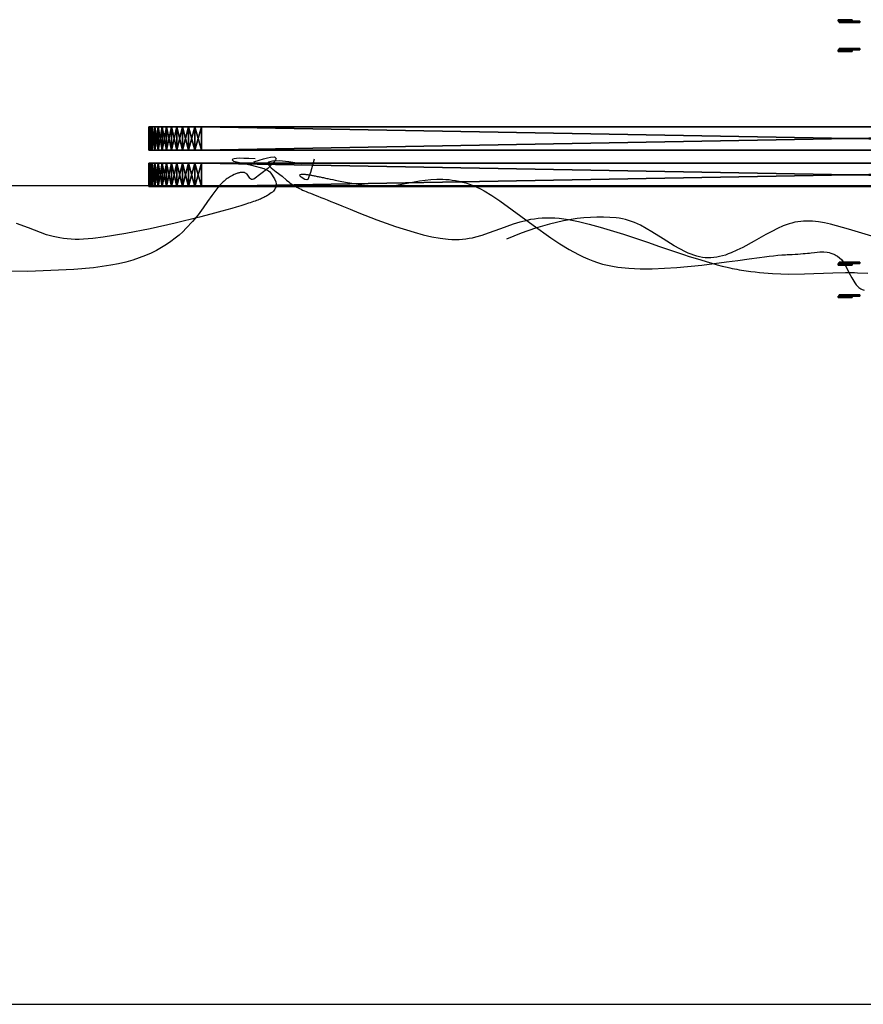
# Model space of a CAD drawing. Header units: millimetres. Extents: x 2690 to 5650, y -4136 to -2691.
# Tile 4 of 5: x 4199 to 4921, y -4136 to -3294. Entities that reach past the tile are written whole.
import ezdxf

# ---------------------------------------------------------------- set-up
doc = ezdxf.new("R2010")
doc.units = ezdxf.units.MM
doc.layers.get('0').update_dxf_attribs({"true_color": 0x718706})

# ---------------------------------------------------------------- blocks, each defined once
blk = doc.blocks.new('Rectangle1410080941')
at = {"color": 0}
mesh = blk.add_polyface(dxfattribs=at)
corners = [(0.1, 16.1), (-0.1, 16.1), (-3.4, 15.8), (-6.4, 14.7), (-9, 13), (-11.2, 10.8), (-12.9, 8.2), (-13.9, 5.2), (-14.3, 2), (-14.3, -24, 0), (14.3, -24, 0), (14.3, 2), (13.9, 5.2), (12.9, 8.2), (11.2, 10.8), (9, 13), (6.4, 14.7), (3.4, 15.8), (0.1, 16.1, 3), (-0.1, 16.1, 3), (-3.4, 15.8, 3), (-6.4, 14.7, 3), (-9, 13, 3), (-11.2, 10.8, 3), (-12.9, 8.2, 3), (-13.9, 5.2, 3), (-14.3, 2, 3), (-14.3, -24, 3), (14.3, -24, 3), (14.3, 2, 3), (13.9, 5.2, 3), (12.9, 8.2, 3), (11.2, 10.8, 3), (9, 13, 3), (6.4, 14.7, 3), (3.4, 15.8, 3)]
mesh.append_faces([[corners[k] for k in face] for face in [(0, 19, 18), (1, 20, 19), (2, 21, 20), (3, 22, 21), (4, 23, 22), (5, 24, 23), (6, 25, 24), (7, 26, 25), (8, 27, 26), (9, 28, 27), (10, 29, 28), (11, 30, 29), (12, 31, 30), (13, 32, 31), (14, 33, 32), (15, 34, 33), (16, 35, 34), (17, 18, 35), (9, 11, 10), (19, 35, 18)]], dxfattribs={"vtx0": -1, "color": 0})
mesh.append_faces([[corners[k] for k in face] for face in [(8, 11, 9), (7, 11, 8), (6, 12, 7), (5, 12, 6), (4, 12, 5), (3, 12, 4), (2, 12, 3), (1, 12, 2)]], dxfattribs={"vtx0": -1, "vtx1": -1, "color": 0})
mesh.append_faces([[corners[k] for k in face] for face in [(7, 12, 11), (1, 13, 12), (1, 14, 13), (1, 15, 14), (1, 16, 15), (1, 17, 16), (25, 29, 30), (19, 30, 31), (19, 31, 32), (19, 32, 33), (19, 33, 34), (19, 34, 35)]], dxfattribs={"vtx0": -1, "vtx2": -1, "color": 0})
mesh.append_faces([[corners[k] for k in face] for face in [(26, 27, 29), (25, 26, 29), (24, 25, 30), (23, 24, 30), (22, 23, 30), (21, 22, 30), (20, 21, 30), (19, 20, 30)]], dxfattribs={"vtx1": -1, "vtx2": -1, "color": 0})
mesh.append_faces([[corners[k] for k in face] for face in [(0, 1, 19), (1, 2, 20), (2, 3, 21), (3, 4, 22), (4, 5, 23), (5, 6, 24), (6, 7, 25), (7, 8, 26), (8, 9, 27), (9, 10, 28), (10, 11, 29), (11, 12, 30), (12, 13, 31), (13, 14, 32), (14, 15, 33), (15, 16, 34), (16, 17, 35), (17, 0, 18), (1, 0, 17), (27, 28, 29)]], dxfattribs={"vtx2": -1, "color": 0})
blk = doc.blocks.new('Rectangle1410081103')
at = {"color": 0}
mesh = blk.add_polyface(dxfattribs=at)
corners = [(854.85, 196), (-254.85, 196), (-260.51, 195.65, 0), (-265.96, 194.62, 0), (-271.16, 192.96, 0), (-276.06, 190.71, 0), (-280.63, 187.9, 0), (-284.83, 184.6, 0), (-288.6, 180.83, 0), (-291.9, 176.63, 0), (-294.71, 172.06, 0), (-296.96, 167.16, 0), (-298.62, 161.96, 0), (-299.65, 156.51, 0), (-300, 150.85, 0), (-300, -542.85, 0), (-299.65, -548.51, 0), (-298.62, -553.96, 0), (-296.96, -559.16, 0), (-294.71, -564.06, 0), (-291.9, -568.63, 0), (-288.6, -572.83, 0), (-284.83, -576.6, 0), (-280.63, -579.9, 0), (-276.06, -582.71, 0), (-271.16, -584.96, 0), (-265.96, -586.62, 0), (-260.51, -587.65, 0), (-254.85, -588, 0), (854.85, -588, 0), (860.51, -587.65, 0), (865.96, -586.62, 0), (871.16, -584.96, 0), (876.06, -582.71, 0), (880.63, -579.9, 0), (884.83, -576.6, 0), (888.6, -572.83, 0), (891.9, -568.63, 0), (894.71, -564.06, 0), (896.96, -559.16, 0), (898.62, -553.96, 0), (899.65, -548.51, 0), (900, -542.85, 0), (900, 150.85, 0), (899.65, 156.51, 0), (898.62, 161.96, 0), (896.96, 167.16, 0), (894.71, 172.06, 0), (891.9, 176.63, 0), (888.6, 180.83, 0), (884.83, 184.6, 0), (880.63, 187.9, 0), (876.06, 190.71, 0), (871.16, 192.96, 0), (865.96, 194.62, 0), (860.51, 195.65, 0), (854.85, 196, 20), (-254.85, 196, 20), (-260.51, 195.65, 20), (-265.96, 194.62, 20), (-271.16, 192.96, 20), (-276.06, 190.71, 20), (-280.63, 187.9, 20), (-284.83, 184.6, 20), (-288.6, 180.83, 20), (-291.9, 176.63, 20), (-294.71, 172.06, 20), (-296.96, 167.16, 20), (-298.62, 161.96, 20), (-299.65, 156.51, 20), (-300, 150.85, 20), (-300, -542.85, 20), (-299.65, -548.51, 20), (-298.62, -553.96, 20), (-296.96, -559.16, 20), (-294.71, -564.06, 20), (-291.9, -568.63, 20), (-288.6, -572.83, 20), (-284.83, -576.6, 20), (-280.63, -579.9, 20), (-276.06, -582.71, 20), (-271.16, -584.96, 20), (-265.96, -586.62, 20), (-260.51, -587.65, 20), (-254.85, -588, 20), (854.85, -588, 20), (860.51, -587.65, 20), (865.96, -586.62, 20), (871.16, -584.96, 20), (876.06, -582.71, 20), (880.63, -579.9, 20), (884.83, -576.6, 20), (888.6, -572.83, 20), (891.9, -568.63, 20), (894.71, -564.06, 20), (896.96, -559.16, 20), (898.62, -553.96, 20), (899.65, -548.51, 20), (900, -542.85, 20), (900, 150.85, 20), (899.65, 156.51, 20), (898.62, 161.96, 20), (896.96, 167.16, 20), (894.71, 172.06, 20), (891.9, 176.63, 20), (888.6, 180.83, 20), (884.83, 184.6, 20), (880.63, 187.9, 20), (876.06, 190.71, 20), (871.16, 192.96, 20), (865.96, 194.62, 20), (860.51, 195.65, 20)]
mesh.append_faces([[corners[k] for k in face] for face in [(0, 57, 56), (1, 58, 57), (2, 59, 58), (3, 60, 59), (4, 61, 60), (5, 62, 61), (6, 63, 62), (7, 64, 63), (8, 65, 64), (9, 66, 65), (10, 67, 66), (11, 68, 67), (12, 69, 68), (13, 70, 69), (14, 71, 70), (15, 72, 71), (16, 73, 72), (17, 74, 73), (18, 75, 74), (19, 76, 75), (20, 77, 76), (21, 78, 77), (22, 79, 78), (23, 80, 79), (24, 81, 80), (25, 82, 81), (26, 83, 82), (27, 84, 83), (28, 85, 84), (29, 86, 85), (30, 87, 86), (31, 88, 87), (32, 89, 88), (33, 90, 89), (34, 91, 90), (35, 92, 91), (36, 93, 92), (37, 94, 93), (38, 95, 94), (39, 96, 95), (40, 97, 96), (41, 98, 97), (42, 99, 98), (43, 100, 99), (44, 101, 100), (45, 102, 101), (46, 103, 102), (47, 104, 103), (48, 105, 104), (49, 106, 105), (50, 107, 106), (51, 108, 107), (52, 109, 108), (53, 110, 109), (54, 111, 110), (55, 56, 111), (40, 42, 41)]], dxfattribs={"vtx0": -1, "color": 0})
mesh.append_faces([[corners[k] for k in face] for face in [(39, 42, 40), (38, 42, 39), (37, 42, 38), (36, 42, 37), (35, 42, 36), (34, 42, 35), (33, 42, 34), (32, 42, 33), (31, 42, 32), (30, 42, 31), (29, 42, 30), (28, 42, 29), (27, 1, 28), (26, 1, 27), (25, 1, 26), (24, 1, 25), (23, 1, 24), (22, 1, 23), (21, 1, 22), (20, 1, 21), (19, 1, 20), (18, 1, 19), (17, 1, 18), (16, 1, 17), (15, 1, 16), (14, 1, 15), (13, 1, 14), (12, 3, 13), (11, 7, 12), (10, 7, 11), (9, 7, 10)]], dxfattribs={"vtx0": -1, "vtx1": -1, "color": 0})
mesh.append_faces([[corners[k] for k in face] for face in [(28, 43, 42), (28, 44, 43), (28, 45, 44), (28, 46, 45), (28, 47, 46), (28, 48, 47), (28, 49, 48), (28, 50, 49), (28, 51, 50), (28, 52, 51), (28, 53, 52), (28, 54, 53), (28, 55, 54), (28, 0, 55), (28, 1, 0), (13, 2, 1), (13, 3, 2), (12, 4, 3), (12, 5, 4), (12, 6, 5), (12, 7, 6), (84, 98, 99), (84, 99, 100), (84, 100, 101), (84, 101, 102), (84, 102, 103), (84, 103, 104), (84, 104, 105), (84, 105, 106), (84, 106, 107), (84, 107, 108), (84, 108, 109), (84, 109, 110), (84, 110, 111), (84, 111, 56), (84, 56, 57), (69, 57, 58), (69, 58, 59), (68, 59, 60), (68, 60, 61), (68, 61, 62), (68, 62, 63)]], dxfattribs={"vtx0": -1, "vtx2": -1, "color": 0})
mesh.append_faces([[corners[k] for k in face] for face in [(8, 7, 9), (64, 65, 63)]], dxfattribs={"vtx1": -1, "color": 0})
mesh.append_faces([[corners[k] for k in face] for face in [(95, 96, 98), (94, 95, 98), (93, 94, 98), (92, 93, 98), (91, 92, 98), (90, 91, 98), (89, 90, 98), (88, 89, 98), (87, 88, 98), (86, 87, 98), (85, 86, 98), (84, 85, 98), (83, 84, 57), (82, 83, 57), (81, 82, 57), (80, 81, 57), (79, 80, 57), (78, 79, 57), (77, 78, 57), (76, 77, 57), (75, 76, 57), (74, 75, 57), (73, 74, 57), (72, 73, 57), (71, 72, 57), (70, 71, 57), (69, 70, 57), (68, 69, 59), (67, 68, 63), (66, 67, 63), (65, 66, 63)]], dxfattribs={"vtx1": -1, "vtx2": -1, "color": 0})
mesh.append_faces([[corners[k] for k in face] for face in [(0, 1, 57), (1, 2, 58), (2, 3, 59), (3, 4, 60), (4, 5, 61), (5, 6, 62), (6, 7, 63), (7, 8, 64), (8, 9, 65), (9, 10, 66), (10, 11, 67), (11, 12, 68), (12, 13, 69), (13, 14, 70), (14, 15, 71), (15, 16, 72), (16, 17, 73), (17, 18, 74), (18, 19, 75), (19, 20, 76), (20, 21, 77), (21, 22, 78), (22, 23, 79), (23, 24, 80), (24, 25, 81), (25, 26, 82), (26, 27, 83), (27, 28, 84), (28, 29, 85), (29, 30, 86), (30, 31, 87), (31, 32, 88), (32, 33, 89), (33, 34, 90), (34, 35, 91), (35, 36, 92), (36, 37, 93), (37, 38, 94), (38, 39, 95), (39, 40, 96), (40, 41, 97), (41, 42, 98), (42, 43, 99), (43, 44, 100), (44, 45, 101), (45, 46, 102), (46, 47, 103), (47, 48, 104), (48, 49, 105), (49, 50, 106), (50, 51, 107), (51, 52, 108), (52, 53, 109), (53, 54, 110), (54, 55, 111), (55, 0, 56), (96, 97, 98)]], dxfattribs={"vtx2": -1, "color": 0})

msp = doc.modelspace()

# ---------------------------------------------------------------- linework, layer by layer
at = {"color": 18, "true_color": 0x000000}
for points in [[(4399.5, -3415.44, -0.18), (4403.96, -3413.92, 18.37), (4407.82, -3412.73, 37.34), (4411.09, -3411.86, 56.74), (4413.76, -3411.31, 76.56), (4417.33, -3411.19, 117.48), (4418.52, -3412.38, 160.09), (4417.98, -3413.72, 183.08), (4416.5, -3415.78, 207.97), (4411.56, -3421.1, 259.93), (4399.5, -3430.08, 347.54), (4398.36, -3430.39, 355), (4397.45, -3430.33, 361.81), (4396.72, -3429.97, 367.99), (4396.11, -3429.37, 373.6), (4395.55, -3428.6, 378.66), (4395.01, -3427.74, 383.22), (4394.42, -3426.85, 387.32), (4393.73, -3426, 391), (4393.33, -3425.62, 392.69), (4392.88, -3425.27, 394.3), (4392.37, -3424.96, 395.81), (4391.81, -3424.71, 397.25), (4391.5, -3424.61, 397.94), (4391.18, -3424.52, 398.61), (4390.83, -3424.46, 399.27), (4390.47, -3424.41, 399.9), (4390.09, -3424.38, 400.52), (4389.68, -3424.37, 401.13), (4389.25, -3424.38, 401.72), (4388.8, -3424.42, 402.29), (4388.33, -3424.48, 402.85), (4387.83, -3424.57, 403.4), (4387.31, -3424.68, 403.93), (4386.76, -3424.82, 404.46), (4386.18, -3424.99, 404.97), (4385.57, -3425.19, 405.47), (4384.94, -3425.42, 405.96), (4384.27, -3425.69, 406.44), (4383.58, -3425.98, 406.91), (4382.85, -3426.31, 407.38), (4381.3, -3427.07, 408.28), (4379.6, -3427.99, 409.16), (4377.77, -3429.06, 410.02), (4376.82, -3429.66, 410.42), (4375.89, -3430.32, 410.8), (4374.98, -3431.03, 411.15), (4374.08, -3431.79, 411.46), (4373.19, -3432.59, 411.75), (4372.31, -3433.45, 412), (4371.44, -3434.35, 412.23), (4370.57, -3435.29, 412.43), (4368.85, -3437.3, 412.75), (4367.13, -3439.45, 412.98), (4365.41, -3441.75, 413.1), (4363.66, -3444.17, 413.14), (4360.02, -3449.34, 412.96), (4356.11, -3454.83, 412.49), (4351.82, -3460.55, 411.78), (4347.04, -3466.38, 410.86), (4341.64, -3472.22, 409.8), (4338.68, -3475.1, 409.22), (4335.52, -3477.94, 408.62), (4332.15, -3480.73, 408.01), (4328.56, -3483.45, 407.39), (4324.74, -3486.09, 406.76), (4320.66, -3488.63, 406.13), (4316.31, -3491.06, 405.51), (4311.69, -3493.36, 404.91), (4306.77, -3495.53, 404.32), (4301.54, -3497.55, 403.76), (4295.99, -3499.41, 403.23), (4290.1, -3501.08, 402.73), (4283.86, -3502.56, 402.27), (4277.26, -3503.84, 401.87), (4262.48, -3505.9, 400.96), (4245.5, -3507.42, 399.81), (4206.14, -3509.1, 396.96), (4114.11, -3508.52, 390.49)], [(4400.59, -3412.91, -5.69), (4395.39, -3412.58, 13.66), (4391, -3412.4, 33.02), (4387.41, -3412.36, 52.37), (4384.63, -3412.47, 71.73), (4382.66, -3412.72, 91.08), (4381.49, -3413.11, 110.44), (4381.13, -3413.65, 129.79), (4381.57, -3414.33, 149.15), (4382.28, -3414.72, 158.93), (4383.5, -3415.13, 168.89), (4387.18, -3416.04, 189.2), (4397.53, -3418.25, 230.14), (4408.06, -3421.17, 269.29), (4411.96, -3422.95, 287.37), (4413.31, -3423.93, 295.88), (4414.17, -3424.98, 303.99), (4417.14, -3429.82, 334.62), (4418.31, -3432.6, 348.9), (4418.59, -3434.06, 355.7), (4418.59, -3435.57, 362.23), (4418.23, -3437.12, 368.47), (4417.9, -3437.91, 371.47), (4417.46, -3438.71, 374.39), (4416.9, -3439.52, 377.22), (4416.22, -3440.34, 379.96), (4415.39, -3441.17, 382.61), (4414.43, -3442, 385.17), (4413.31, -3442.84, 387.63), (4412.03, -3443.69, 389.98), (4411.33, -3444.12, 391.12), (4410.59, -3444.55, 392.23), (4409.8, -3444.98, 393.32), (4408.97, -3445.41, 394.37), (4408.1, -3445.84, 395.4), (4407.17, -3446.28, 396.4), (4406.2, -3446.71, 397.37), (4405.18, -3447.15, 398.32), (4404.11, -3447.59, 399.23), (4402.99, -3448.03, 400.11), (4401.82, -3448.47, 400.97), (4400.59, -3448.91, 401.79), (4399.3, -3449.36, 402.58), (4397.93, -3449.82, 403.33), (4396.49, -3450.31, 404.04), (4394.98, -3450.8, 404.72), (4391.76, -3451.84, 405.98), (4388.27, -3452.92, 407.11), (4384.54, -3454.05, 408.11), (4380.59, -3455.22, 408.99), (4372.07, -3457.65, 410.4), (4362.85, -3460.17, 411.4), (4353.06, -3462.74, 412.02), (4332.34, -3467.86, 412.31), (4310.98, -3472.65, 411.63), (4290.06, -3476.76, 410.32), (4270.67, -3479.85, 408.73), (4261.89, -3480.91, 407.95), (4253.9, -3481.58, 407.22), (4250.2, -3481.73, 406.83), (4246.64, -3481.73, 406.34), (4243.22, -3481.6, 405.76), (4239.93, -3481.34, 405.09), (4236.76, -3480.96, 404.34), (4233.69, -3480.47, 403.52), (4230.72, -3479.88, 402.64), (4227.83, -3479.21, 401.7), (4222.29, -3477.65, 399.68), (4216.97, -3475.86, 397.51), (4206.7, -3471.93, 392.96), (4196.38, -3468.09, 388.49)], [(4440.02, -3416.95, -5.69), (4429.34, -3415.36, 33.02), (4421.12, -3414.61, 71.73), (4415.37, -3414.7, 110.44), (4412.09, -3415.62, 149.15), (4411.53, -3416.46, 169.04), (4411.81, -3417.6, 189.7), (4414.35, -3420.55, 231.48), (4418.65, -3424.05, 270.81), (4423.66, -3427.67, 303.99), (4427.59, -3430.93, 330.09), (4429.35, -3432.51, 341.16), (4430.36, -3433.33, 346.25), (4431.51, -3434.18, 351.04), (4432.86, -3435.09, 355.56), (4433.63, -3435.57, 357.72), (4434.47, -3436.06, 359.81), (4435.38, -3436.57, 361.83), (4436.37, -3437.1, 363.8), (4437.45, -3437.66, 365.7), (4438.62, -3438.24, 367.54), (4439.89, -3438.84, 369.32), (4441.27, -3439.47, 371.05), (4442.76, -3440.13, 372.72), (4444.37, -3440.82, 374.33), (4446.1, -3441.54, 375.89), (4447.96, -3442.29, 377.4), (4449.97, -3443.08, 378.86), (4452.11, -3443.9, 380.26), (4454.42, -3444.79, 381.6), (4456.9, -3445.77, 382.83), (4459.55, -3446.83, 383.97), (4462.36, -3447.96, 385.02), (4465.31, -3449.17, 385.99), (4468.4, -3450.43, 386.87), (4474.95, -3453.12, 388.39), (4481.93, -3455.96, 389.63), (4489.27, -3458.9, 390.61), (4504.72, -3464.87, 391.9), (4520.69, -3470.58, 392.5), (4536.57, -3475.57, 392.64), (4544.29, -3477.65, 392.61), (4551.76, -3479.38, 392.55), (4558.91, -3480.71, 392.49), (4565.65, -3481.58, 392.46), (4568.87, -3481.8, 392.42), (4572, -3481.87, 392.33), (4575.05, -3481.79, 392.19), (4578.03, -3481.58, 392), (4580.95, -3481.23, 391.76), (4583.81, -3480.78, 391.47), (4586.62, -3480.22, 391.15), (4589.38, -3479.56, 390.79), (4594.81, -3478.01, 389.97), (4600.15, -3476.22, 389.05), (4610.78, -3472.24, 387), (4621.71, -3468.31, 384.86), (4627.42, -3466.57, 383.82), (4633.38, -3465.11, 382.84), (4636.47, -3464.5, 382.38), (4639.64, -3463.99, 381.95), (4642.89, -3463.6, 381.54), (4646.24, -3463.32, 381.17), (4649.69, -3463.18, 380.83), (4653.25, -3463.18, 380.53), (4656.93, -3463.33, 380.27), (4660.73, -3463.65, 380.06), (4664.67, -3464.13, 379.8), (4668.76, -3464.76, 379.41), (4677.35, -3466.43, 378.31), (4686.42, -3468.59, 376.87), (4695.9, -3471.17, 375.21), (4715.76, -3477.27, 371.7), (4736.3, -3484.14, 368.69), (4746.63, -3487.67, 367.66), (4756.9, -3491.17, 367.11), (4767.03, -3494.56, 367.15), (4772.02, -3496.19, 367.43), (4776.94, -3497.76, 367.9), (4781.79, -3499.27, 368.58), (4786.56, -3500.71, 369.47), (4791.23, -3502.06, 370.6), (4795.8, -3503.32, 371.98), (4800.26, -3504.48, 373.63), (4804.59, -3505.52, 375.55), (4806.71, -3506, 376.62), (4808.8, -3506.45, 377.77), (4810.84, -3506.86, 378.99), (4812.86, -3507.24, 380.29), (4814.84, -3507.6, 381.69), (4816.82, -3507.93, 383.2), (4818.78, -3508.25, 384.82), (4820.74, -3508.54, 386.55), (4824.61, -3509.08, 390.31), (4828.43, -3509.56, 394.45), (4832.21, -3509.96, 398.95), (4835.95, -3510.31, 403.78), (4843.27, -3510.83, 414.3), (4850.4, -3511.16, 425.79), (4857.34, -3511.32, 438.02), (4870.65, -3511.25, 463.82), (4894.88, -3510.4, 514.41), (4905.79, -3510.09, 535.6), (4910.93, -3510.07, 544.38), (4913.42, -3510.11, 548.22), (4915.86, -3510.18, 551.65), (4924.71, -3510.65, 562.93)], [(4451.12, -3413.07, -0.18), (4448.06, -3424.45, 99.31), (4445.68, -3430.4, 195.41), (4444.77, -3430.78, 220.04), (4443.29, -3430.47, 246.07), (4440.08, -3428.6, 298.47), (4439.09, -3427.48, 322.89), (4439, -3426.52, 344.84), (4439.4, -3426.17, 354.58), (4440.17, -3425.94, 363.34), (4440.7, -3425.88, 367.31), (4441.34, -3425.85, 370.99), (4442.09, -3425.88, 374.37), (4442.97, -3425.95, 377.42), (4443.45, -3426, 378.82), (4443.96, -3426.06, 380.14), (4444.49, -3426.13, 381.38), (4445.05, -3426.21, 382.54), (4445.64, -3426.3, 383.62), (4446.25, -3426.4, 384.63), (4446.89, -3426.51, 385.57), (4447.55, -3426.62, 386.44), (4448.23, -3426.74, 387.23), (4448.94, -3426.87, 387.97), (4449.67, -3427.01, 388.63), (4450.42, -3427.16, 389.23), (4451.19, -3427.31, 389.77), (4451.98, -3427.46, 390.26), (4452.8, -3427.63, 390.68), (4453.63, -3427.79, 391.05), (4454.48, -3427.97, 391.36), (4455.35, -3428.15, 391.62), (4456.24, -3428.33, 391.84), (4457.14, -3428.52, 392), (4458.06, -3428.71, 392.12), (4459, -3428.9, 392.19), (4459.95, -3429.1, 392.22), (4460.92, -3429.31, 392.21), (4461.9, -3429.51, 392.16), (4462.9, -3429.72, 392.08), (4464.93, -3430.14, 391.81), (4467.01, -3430.57, 391.41), (4469.13, -3431, 390.9), (4473.49, -3431.86, 389.61), (4477.98, -3432.71, 388.07), (4487.17, -3434.28, 384.69), (4491.81, -3434.96, 383.09), (4496.43, -3435.55, 381.72), (4498.71, -3435.8, 381.16), (4500.98, -3436.02, 380.7), (4503.23, -3436.21, 380.35), (4505.45, -3436.36, 380.13), (4507.65, -3436.45, 379.97), (4509.84, -3436.45, 379.77), (4512.03, -3436.37, 379.53), (4514.22, -3436.23, 379.26), (4518.61, -3435.75, 378.64), (4523.02, -3435.08, 377.91), (4541.22, -3431.71, 374.37), (4546, -3431.01, 373.42), (4550.9, -3430.48, 372.49), (4555.95, -3430.18, 371.58), (4561.16, -3430.19, 370.72), (4563.83, -3430.33, 370.32), (4566.54, -3430.56, 369.93), (4569.31, -3430.9, 369.57), (4572.12, -3431.35, 369.23), (4574.99, -3431.92, 368.92), (4577.92, -3432.62, 368.64), (4580.9, -3433.46, 368.39), (4583.94, -3434.44, 368.17), (4587.04, -3435.59, 367.97), (4590.17, -3436.96, 367.76), (4593.35, -3438.51, 367.55), (4596.58, -3440.23, 367.34), (4603.15, -3444.15, 366.93), (4609.88, -3448.61, 366.52), (4638.38, -3469.58, 365.3), (4653.51, -3480.42, 365.11), (4661.28, -3485.55, 365.15), (4669.19, -3490.33, 365.32), (4677.22, -3494.66, 365.61), (4681.28, -3496.62, 365.8), (4685.37, -3498.43, 366.04), (4689.5, -3500.07, 366.31), (4693.65, -3501.53, 366.62), (4697.83, -3502.79, 366.97), (4702.04, -3503.84, 367.37), (4706.35, -3504.71, 367.78), (4710.82, -3505.42, 368.17), (4720.19, -3506.41, 368.93), (4730.04, -3506.88, 369.68), (4740.28, -3506.89, 370.45), (4761.46, -3505.81, 372.23), (4782.9, -3503.67, 374.54), (4803.74, -3500.99, 377.68), (4813.68, -3499.61, 379.65), (4823.15, -3498.28, 381.93), (4832.06, -3497.08, 384.56), (4836.26, -3496.54, 386.01), (4840.29, -3496.06, 387.57), (4844.12, -3495.64, 389.23), (4847.74, -3495.28, 391.01), (4851.14, -3495.01, 392.89), (4854.3, -3494.83, 394.9), (4855.8, -3494.75, 395.95), (4857.25, -3494.68, 397.05), (4860.01, -3494.52, 399.39), (4862.59, -3494.36, 401.9), (4865, -3494.19, 404.57), (4867.25, -3494.02, 407.39), (4869.34, -3493.84, 410.35), (4871.29, -3493.67, 413.43), (4873.1, -3493.5, 416.62), (4874.78, -3493.33, 419.92), (4876.34, -3493.16, 423.32), (4879.13, -3492.86, 430.34), (4881.54, -3492.6, 437.61), (4883.63, -3492.41, 445.03), (4887.11, -3492.25, 460), (4890.11, -3492.53, 474.53), (4891.6, -3492.86, 481.42), (4893.17, -3493.34, 487.94), (4894.88, -3493.99, 494.01), (4895.81, -3494.39, 496.84), (4896.8, -3494.83, 499.53), (4897.79, -3495.33, 502.12), (4898.74, -3495.93, 504.67), (4900.51, -3497.34, 509.65), (4902.12, -3499.03, 514.47), (4903.59, -3500.94, 519.12), (4904.96, -3503.02, 523.62), (4906.24, -3505.24, 527.95), (4908.65, -3509.89, 536.11), (4911.02, -3514.5, 543.59), (4913.54, -3518.73, 550.39), (4914.92, -3520.58, 553.54), (4915.65, -3521.42, 555.04), (4916.41, -3522.19, 556.5), (4917.2, -3522.89, 557.92), (4918.03, -3523.52, 559.29), (4918.91, -3524.06, 560.62), (4919.82, -3524.52, 561.91), (4920.77, -3524.9, 563.14), (4921.72, -3525.23, 564.31)], [(4169.63, -3435.86, 742), (4169.63, -4135.86, 742), (5649.63, -4135.86, 742), (5649.63, -3435.86, 742), (4169.63, -3435.86, 742), (4169.63, -3435.86, 720), (4169.63, -4135.86, 720), (5649.63, -4135.86, 720), (5649.63, -3435.86, 720), (4169.63, -3435.86, 720)], [(4928.34, -3478.82, 755.22), (4908.18, -3472.94, 757.33), (4897.91, -3469.96, 758.37), (4892.77, -3468.66, 758.84), (4887.63, -3467.56, 759.26), (4882.51, -3466.71, 759.61), (4877.42, -3466.18, 759.87), (4874.89, -3466.05, 759.97), (4872.37, -3466.02, 760.05), (4869.86, -3466.1, 760.09), (4867.36, -3466.29, 760.11), (4864.87, -3466.61, 760.1), (4862.38, -3467.08, 760.06), (4859.9, -3467.69, 760), (4857.41, -3468.41, 759.91), (4854.93, -3469.25, 759.8), (4852.44, -3470.2, 759.67), (4847.48, -3472.36, 759.36), (4842.52, -3474.81, 758.97), (4837.56, -3477.47, 758.54), (4827.65, -3483.09, 757.56), (4817.76, -3488.55, 756.53), (4812.81, -3491.03, 756.02), (4807.87, -3493.22, 755.53), (4805.4, -3494.18, 755.29), (4802.93, -3495.05, 755.07), (4800.46, -3495.8, 754.86), (4798, -3496.42, 754.66), (4795.53, -3496.92, 754.48), (4793.06, -3497.27, 754.31), (4790.59, -3497.47, 754.16), (4788.12, -3497.51, 754.03), (4786.89, -3497.47, 753.98), (4785.67, -3497.38, 753.92), (4783.22, -3497.07, 753.8), (4780.79, -3496.61, 753.69), (4778.37, -3496, 753.58), (4775.96, -3495.26, 753.47), (4773.56, -3494.39, 753.37), (4771.16, -3493.4, 753.27), (4768.77, -3492.32, 753.17), (4764.01, -3489.87, 753), (4759.25, -3487.15, 752.83), (4749.71, -3481.19, 752.57), (4740.05, -3475.12, 752.39), (4735.15, -3472.27, 752.33), (4730.18, -3469.65, 752.3), (4725.14, -3467.35, 752.3), (4722.59, -3466.35, 752.31), (4720.02, -3465.46, 752.33), (4717.42, -3464.7, 752.35), (4714.8, -3464.06, 752.38), (4712.14, -3463.58, 752.43), (4709.46, -3463.25, 752.47), (4704.04, -3462.85, 752.59), (4698.56, -3462.66, 752.73), (4693.03, -3462.68, 752.9), (4687.43, -3462.9, 753.09), (4681.77, -3463.33, 753.31), (4676.06, -3463.96, 753.56), (4664.45, -3465.84, 754.12), (4652.6, -3468.54, 754.79), (4640.52, -3472.06, 755.55), (4628.2, -3476.41, 756.42), (4615.64, -3481.58, 757.39)]]:
    msp.add_polyline3d(points, dxfattribs=at)

# ---------------------------------------------------------------- block references
at = {"color": 84, "true_color": 0x1bb11b, "extrusion": (-2.98023e-07, 1, -1.19209e-07), "xscale": 0.4197292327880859, "yscale": 0.4197292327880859, "zscale": 0.4197292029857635, "rotation": 220.0000006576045}
msp.add_blockref('Rectangle1410080941', (-4906.88, 551.21, -3296.32), dxfattribs=at)
at = {"color": 84, "true_color": 0x1bb11b, "extrusion": (-3.25841e-07, 1, -7.15256e-07), "xscale": 0.4197292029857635, "yscale": 0.4197292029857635, "zscale": 0.4197292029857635, "rotation": 359.9999999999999}
msp.add_blockref('Rectangle1410080941', (-4905.51, 546.15, -3295.06), dxfattribs=at)
at = {"color": 84, "true_color": 0x1bb11b, "extrusion": (-3.8743e-07, 1, -8.34465e-07), "xscale": -0.4197292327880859, "yscale": -0.4197292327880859, "zscale": -0.4197292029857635, "rotation": 39.9999954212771}
for p in [(-4906.88, 551.2, -3318.44), (-4906.88, 551.2, -3501.11), (-4906.88, 551.2, -3528.97)]:
    msp.add_blockref('Rectangle1410080941', p, dxfattribs=at)
at = {"color": 84, "true_color": 0x1bb11b, "extrusion": (-3.25841e-07, 1, -2.38419e-07), "xscale": -0.4197292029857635, "yscale": -0.4197292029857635, "zscale": -0.4197292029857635, "rotation": 180.0000050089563}
for p in [(-4905.51, 546.15, -3319.7), (-4905.51, 546.15, -3502.37), (-4905.51, 546.15, -3530.22)]:
    msp.add_blockref('Rectangle1410080941', p, dxfattribs=at)
at = {"color": 18, "true_color": 0x000000, "extrusion": (-3.25841e-07, 1, 0), "xscale": -1, "yscale": -1, "zscale": -1, "rotation": 180.0000050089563}
for p in [(-5209.63, 1366, -3385.41), (-5209.63, 1111, -3416.41)]:
    msp.add_blockref('Rectangle1410081103', p, dxfattribs=at)

doc.saveas('drawing.dxf')
